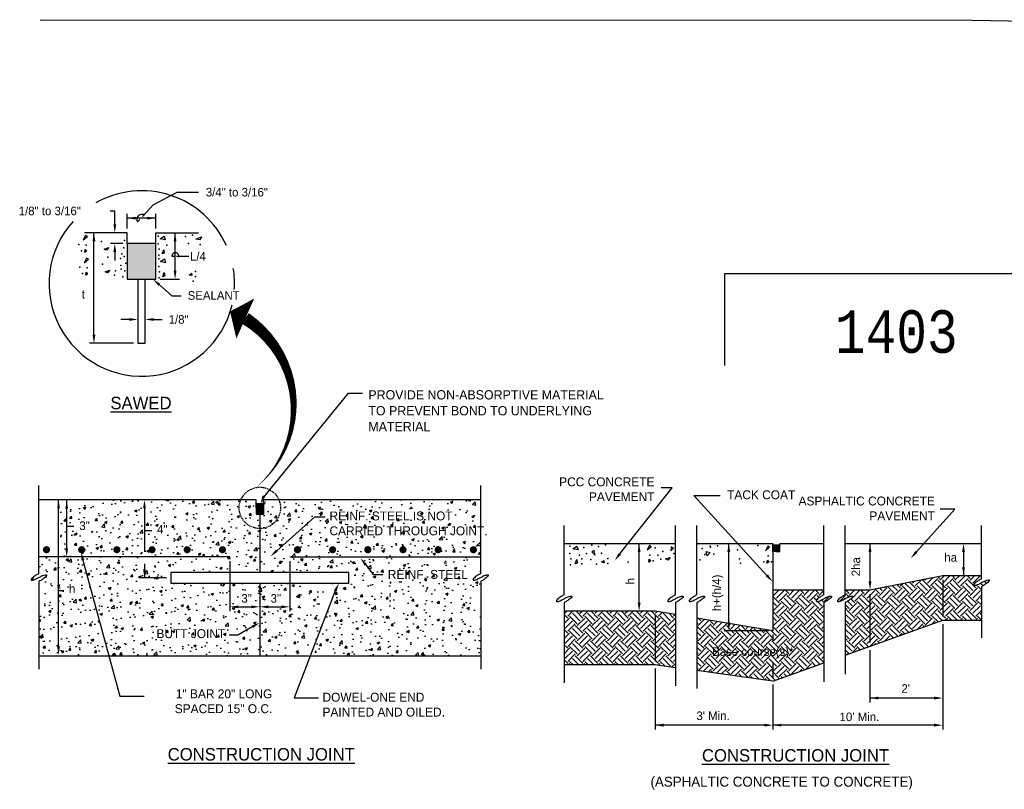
# Model space of a CAD drawing. Header units: inches. Extents: x 614 to 1183, y -159 to 223.
# Tile 1 of 19: x 649 to 843, y -159 to -7. Entities that reach past the tile are written whole.
import ezdxf
from ezdxf.enums import TextEntityAlignment as Align

# ---------------------------------------------------------------- set-up
doc = ezdxf.new("R2010")
doc.units = ezdxf.units.IN
doc.header["$MEASUREMENT"] = 0
doc.linetypes.add('HIDDEN', pattern=[0.375, 0.25, -0.125])
for name, color, linetype in [('11', 7, 'Continuous'), ('21', 5, 'Continuous'), ('23', 7, 'Continuous'), ('c-pr-conc-dtl', 6, 'Continuous'), ('c-text', 6, 'Continuous'), ('DIM', 2, 'Continuous'), ('HATCH', 15, 'Continuous'), ('HIDDEN', 7, 'HIDDEN'), ('T2', 4, 'Continuous'), ('TEXT', 3, 'Continuous'), ('TEXT-L', 4, 'Continuous')]:
    doc.layers.add(name, color=color, linetype=linetype)
doc.styles.add('MONOTXT', font='MONOTXT', dxfattribs={"height": 0.2})
pattern_1 = [(45, (640.4112, -262.0924), (2e-16, 2.983153), [2.109408, -2.109408]), (45, (639.8518, -261.533), (2e-16, 2.983153), [2.109408, -2.109408]), (45, (639.2925, -260.9737), (2e-16, 2.983153), [2.109408, -2.109408]), (135, (639.2925, -260.6008), (-2.983153, 6e-16), [2.109408, -2.109408]), (135, (639.8518, -260.0415), (-2.983153, 6e-16), [2.109408, -2.109408]), (135, (640.4112, -259.4822), (-2.983153, 6e-16), [2.109408, -2.109408])]
pattern_2 = [(50, (619.7223, -164.624), (5.04331, -0.44123), [0.52735, -5.80087]), (355, (619.7223, -164.624), (-0.97561, 5.28893), [0.42188, -4.6407]), (100.4514, (620.1426, -164.661), (4.0677, 4.8477), [0.44818, -4.92998]), (46.184, (619.722, -163.218), (7.50415, -1.16382), [0.79103, -8.7013]), (96.6356, (620.3476, -163.315), (6.57195, 6.84937), [0.67227, -7.39497]), (351.184, (619.722, -163.218), (6.57194, 6.84938), [0.63282, -6.96104]), (21, (620.4254, -163.5693), (4.19707, -2.83096), [0.52735, -5.80087]), (326, (620.4254, -163.5693), (1.71084, 5.09879), [0.42188, -4.6407]), (71.4514, (620.775, -163.805), (5.9079, 2.26783), [0.44818, -4.92998]), (37.5, (619.7223, -164.624), (0.0855, 2.340696), [0, -4.584446, 0, -4.71101, 0, -4.658275]), (7.5, (619.7223, -164.624), (1.849736, 2.77325), [0, -2.68598, 0, -4.478975, 0, -1.77542]), (327.5, (618.1543, -164.624), (3.753497, -0.158591), [0, -1.75784, 0, -5.48446, 0, -7.277456]), (317.5, (617.451, -164.624), (4.10059, 0.703874), [0, -2.28519, 0, -3.64224, 0, -5.16805])]

msp = doc.modelspace()

# ---------------------------------------------------------------- hatches: boundary and pattern name
at = {"layer": 'c-text'}
h = msp.add_hatch(dxfattribs=at)
h.set_pattern_fill('EARTH', color=2, scale=8.43763, angle=45, style=0)
h.set_pattern_definition(pattern_1)
h.paths.add_polyline_path([(816.41, -119.67), (811.53, -119.67), (811.53, -120.67, 0.013423), (811.2, -120.85, 0.022432), (810.66, -121.19, 0.031043), (810.29, -121.48, 0.067361), (810.02, -121.81, 0.27889), (810.02, -121.92, 0.27889), (810.12, -121.97, 0.067361), (810.53, -121.9, 0.031043), (810.96, -121.73, 0.022431), (811.53, -121.43, -0.022431), (812.1, -121.14, -0.031043), (812.53, -120.97, -0.067361), (812.95, -120.9, -0.27889), (813.05, -120.95, -0.27889), (813.04, -121.06, -0.067361), (812.77, -121.38, -0.031043), (812.41, -121.67, -0.022431), (811.87, -122.02, -0.013424), (811.53, -122.2), (811.53, -132.56), (830.78, -125.67), (838.44, -125.67), (838.44, -119.02, 0.013424), (838.78, -118.84, 0.022431), (839.32, -118.49, 0.031043), (839.68, -118.2, 0.067361), (839.95, -117.88, 0.27889), (839.96, -117.77, 0.27889), (839.86, -117.72, 0.067361), (839.44, -117.79, 0.031043), (839.01, -117.96, 0.022431), (838.44, -118.25, -0.022431), (837.88, -118.55, -0.031043), (837.45, -118.72, -0.067361), (837.03, -118.79, -0.27889), (836.93, -118.74, -0.27889), (836.93, -118.63, -0.067361), (837.21, -118.3, -0.031043), (837.57, -118.02, -0.022432), (838.11, -117.67), (838.11, -117.67, -0.013423), (838.44, -117.49), (838.44, -116.85), (830.78, -116.85)])
h = msp.add_hatch(dxfattribs=at)
h.set_pattern_fill('EARTH', color=2, scale=8.43763, angle=45, style=0)
h.set_pattern_definition(pattern_1)
h.paths.add_polyline_path([(797.23, -127.78), (782.25, -125.28), (782.25, -135.62), (797.25, -137.67), (807.31, -134.07), (807.31, -122.2, 0.013424), (807.64, -122.02, 0.022431), (808.18, -121.67, 0.031043), (808.54, -121.38, 0.067361), (808.82, -121.06, 0.27889), (808.82, -120.95, 0.27889), (808.72, -120.9, 0.067361), (808.31, -120.97, 0.031043), (807.88, -121.14, 0.022431), (807.31, -121.43, -0.022431), (806.74, -121.73, -0.031043), (806.31, -121.9, -0.067361), (805.89, -121.97, -0.604823), (805.8, -121.81, -0.067361), (806.07, -121.48, -0.031043), (806.43, -121.19, -0.022431), (806.97, -120.85, -0.013424), (807.31, -120.67), (807.31, -119.67), (797.23, -119.67)])
h.paths.add_polyline_path([(784.63, -133.91), (806.24, -133.91), (806.24, -130.06), (784.63, -130.06)], flags=24)
h = msp.add_hatch(dxfattribs=at)
h.set_pattern_fill('EARTH', color=2, scale=8.43763, angle=45, style=0)
h.set_pattern_definition(pattern_1)
h.paths.add_polyline_path([(774.01, -134.49), (778.02, -135.04), (778.02, -124.57), (774.01, -123.9), (756.05, -123.9), (756.05, -134.49)])
at = {"layer": 'HATCH'}
h = msp.add_hatch(dxfattribs=at)
h.set_pattern_fill('AR-CONC', color=256, scale=0.703136, style=0)
h.set_pattern_definition(pattern_2)
h.paths.add_polyline_path([(678.42, -118.36), (678.42, -116.25), (695.99, -116.25), (695.99, -107.59, -0.414047), (691.91, -103.51, -0.099706), (692.23, -101.93), (656.26, -101.93), (656.26, -113.17), (652.39, -113.17), (652.39, -116.47, 0.013424), (652.06, -116.65, 0.022431), (651.52, -116.99, 0.031043), (651.16, -117.28, 0.067361), (650.88, -117.61, 0.27889), (650.88, -117.72, 0.27889), (650.98, -117.77, 0.067361), (651.39, -117.7, 0.031043), (651.82, -117.53, 0.022431), (652.39, -117.23, -0.022431), (652.96, -116.94, -0.031043), (653.39, -116.77, -0.067361), (653.81, -116.7, -0.27889), (653.91, -116.75, -0.27889), (653.9, -116.86, -0.067361), (653.63, -117.18, -0.031043), (653.27, -117.47, -0.022431), (652.73, -117.82, -0.013424), (652.39, -118), (652.39, -132.71), (695.97, -132.71), (695.97, -118.36)])
h.paths.add_polyline_path([(674.36, -111.76, -1), (675.06, -111.76, -1)], flags=16)
h.paths.add_polyline_path([(681.31, -111.76, -1), (682.01, -111.76, -1)], flags=16)
h.paths.add_polyline_path([(667.42, -111.76, -1), (668.12, -111.76, -1)], flags=16)
h.paths.add_polyline_path([(688.25, -111.76, -1), (688.95, -111.76, -1)], flags=16)
h.paths.add_polyline_path([(660.47, -111.76, -1), (661.17, -111.76, -1)], flags=16)
h.paths.add_polyline_path([(676.08, -127), (689.6, -127), (689.6, -130.22), (676.08, -130.22)], flags=24)
h.paths.add_polyline_path([(691.84, -122.71), (695.09, -122.71), (695.09, -119.7), (691.84, -119.7)], flags=24)
h.paths.add_polyline_path([(659.72, -109.08), (672.17, -109.08), (672.17, -105.22), (659.72, -105.22)], flags=24)
h.paths.add_polyline_path([(675.07, -109.76), (682.94, -109.76), (682.94, -105.9), (675.07, -105.9)], flags=24)
h.paths.add_polyline_path([(657.89, -120.73), (659.61, -120.73), (659.61, -118.2), (657.89, -118.2)], flags=24)
h = msp.add_hatch(dxfattribs=at)
h.set_pattern_fill('AR-CONC', color=256, scale=0.703136, style=0)
h.set_pattern_definition([(50, (999.2203, -173.3067), (5.043313, -0.441233), [0.52735, -5.80087]), (355, (999.2203, -173.307), (-0.97561, 5.28893), [0.42188, -4.6407]), (100.4514, (999.6405, -173.3435), (4.06771, 4.8477), [0.44818, -4.92998]), (46.1842, (999.22, -171.9005), (7.50415, -1.16382), [0.79103, -8.7013]), (96.6356, (999.8456, -171.9975), (6.57195, 6.84937), [0.67227, -7.39497]), (351.1842, (999.22, -171.9005), (6.57194, 6.84938), [0.63282, -6.96104]), (21, (999.9234, -172.252), (4.19707, -2.83096), [0.52735, -5.80087]), (326, (999.9234, -172.252), (1.71084, 5.09879), [0.42188, -4.6407]), (71.4514, (1000.273, -172.488), (5.90791, 2.26783), [0.44818, -4.92998]), (37.5, (999.2203, -173.3067), (0.0855, 2.340696), [0, -4.584446, 0, -4.71101, 0, -4.658275]), (7.5, (999.2203, -173.3067), (1.849736, 2.77325), [0, -2.68598, 0, -4.478975, 0, -1.775418]), (327.5, (997.6523, -173.3067), (3.753497, -0.158591), [0, -1.75784, 0, -5.48446, 0, -7.277456]), (317.5, (996.949, -173.3067), (4.10059, 0.703874), [0, -2.28519, 0, -3.642244, 0, -5.16805])])
h.paths.add_polyline_path([(695.99, -104.77), (695.28, -104.77), (695.28, -102.63), (695.29, -102.63), (695.29, -101.93), (692.23, -101.93, 0.099706), (691.91, -103.51, 0.414047), (695.99, -107.59)])
h.paths.add_polyline_path([(700.07, -103.51, 0.099706), (699.75, -101.93), (696.69, -101.93), (696.69, -102.63), (696.69, -102.63), (696.69, -104.77), (695.99, -104.77), (695.99, -107.59, 0.41438)])
h = msp.add_hatch(dxfattribs=at)
h.set_pattern_fill('AR-CONC', color=256, scale=0.703136, style=0)
h.set_pattern_definition(pattern_2)
h.paths.add_polyline_path([(739.58, -132.71), (739.58, -118, 0.013424), (739.92, -117.82, 0.022431), (740.46, -117.47, 0.031043), (740.82, -117.18, 0.067361), (741.09, -116.86, 0.27889), (741.09, -116.75, 0.27889), (741, -116.7, 0.067361), (740.58, -116.77, 0.031043), (740.15, -116.94, 0.022431), (739.58, -117.23, -0.022431), (739.01, -117.53, -0.031043), (738.58, -117.7, -0.067361), (738.17, -117.77, -0.27889), (738.07, -117.72, -0.27889), (738.07, -117.61, -0.067361), (738.34, -117.28, -0.031043), (738.71, -116.99, -0.022431), (739.24, -116.65, -0.013424), (739.58, -116.47), (739.58, -101.93), (699.75, -101.93, -0.099706), (700.07, -103.51, -0.41438), (695.99, -107.59), (695.99, -116.25), (713.58, -116.25), (713.58, -118.36), (695.97, -118.36), (695.97, -132.71)])
h.paths.add_polyline_path([(723.9, -111.76, -1), (724.6, -111.76, -1)], flags=16)
h.paths.add_polyline_path([(716.95, -111.76, -1), (717.66, -111.76, -1)], flags=16)
h.paths.add_polyline_path([(730.84, -111.76, -1), (731.55, -111.76, -1)], flags=16)
h.paths.add_polyline_path([(710.01, -111.76, -1), (710.71, -111.76, -1)], flags=16)
h.paths.add_polyline_path([(737.79, -111.76, -1), (738.49, -111.76, -1)], flags=16)
h.paths.add_polyline_path([(703.06, -111.76, -1), (703.77, -111.76, -1)], flags=16)
h.paths.add_polyline_path([(720.81, -115.31), (738.85, -115.31), (738.85, -117.95), (720.81, -117.95)], flags=24)
h.paths.add_polyline_path([(709.3, -103.78), (744.25, -103.78), (744.25, -109.34), (709.3, -109.34)], flags=9)
h.paths.add_polyline_path([(697.62, -122.71), (700.87, -122.71), (700.87, -119.7), (697.62, -119.7)], flags=24)

# ---------------------------------------------------------------- linework, layer by layer
msp.add_line((669.82, -58.38), (675.45, -58.38))
at = {"layer": '11', "color": 1, "linetype": 'Continuous'}
for p, q in [((652.65, -7.18, 6704.32), (836.62, -7.3, 6704.32)), ((836.62, -7.3, 6704.32), (881.69, -7.91, 6704.32))]:
    msp.add_line(p, q, dxfattribs=at)
at = {"layer": '21', "color": 4, "linetype": 'Continuous'}
for p, q in [((787.77, -75.42, 6704.32), (787.77, -57.26, 6704.32)), ((787.77, -57.26, 6704.32), (859.17, -57.26, 6704.32))]:
    msp.add_line(p, q, dxfattribs=at)
at = {"layer": 'c-pr-conc-dtl'}
for p, q in [((669.82, -49.24), (661.39, -49.24)), ((669.82, -51.35), (669.82, -49.24)), ((675.45, -49.24), (683.89, -49.24)), ((675.45, -49.94), (675.45, -49.24)), ((675.45, -51.35), (675.45, -49.94)), ((675.45, -51.35), (669.82, -51.35)), ((669.82, -51.35), (669.82, -58.38)), ((675.45, -58.38), (675.45, -51.35)), ((671.93, -58.38), (671.93, -71.03)), ((673.34, -71.03), (673.34, -58.38)), ((671.93, -71.03), (673.34, -71.03)), ((695.29, -101.93), (652.39, -101.93)), ((695.28, -102.63), (695.28, -104.77)), ((695.28, -102.63), (696.69, -102.63)), ((695.29, -103.48), (695.29, -101.93)), ((739.58, -101.93), (696.69, -101.93)), ((696.69, -103.06), (696.69, -101.93)), ((696.69, -102.63), (696.69, -104.77)), ((695.28, -104.77), (696.69, -104.77)), ((695.99, -104.74), (695.99, -116.25)), ((756.19, -110.52), (778.02, -110.52)), ((782.4, -110.52), (797.23, -110.52)), ((797.23, -110.52), (797.23, -127.78)), ((797.23, -112.1), (797.23, -110.69)), ((798.63, -112.1), (798.63, -110.69)), ((798.64, -110.52), (798.64, -110.68)), ((798.64, -110.52), (807.31, -110.52)), ((811.53, -110.52), (838.44, -110.52)), ((797.93, -112.1), (797.23, -112.1)), ((797.93, -112.1), (798.63, -112.1)), ((713.58, -116.25), (678.42, -116.25)), ((678.42, -116.25), (678.42, -118.36)), ((713.58, -118.36), (713.58, -116.25)), ((678.42, -118.36), (713.58, -118.36)), ((695.97, -118.36), (695.97, -132.71)), ((816.41, -119.67), (830.78, -116.85)), ((830.78, -116.85), (838.44, -116.85)), ((797.25, -119.67), (807.31, -119.67)), ((811.53, -119.67), (816.41, -119.67)), ((774.01, -123.9), (756.05, -123.9)), ((778.02, -124.57), (774.01, -123.9)), ((797.25, -127.79), (782.25, -125.28)), ((811.53, -132.56), (830.78, -125.67)), ((830.78, -125.67), (838.44, -125.67)), ((652.39, -132.71), (739.58, -132.71)), ((797.25, -137.67), (807.31, -134.07)), ((774.01, -134.49), (756.05, -134.49)), ((778.02, -135.04), (774.01, -134.49)), ((797.25, -137.67), (782.25, -135.62))]:
    msp.add_line(p, q, dxfattribs=at)
for p in [(797.35, -111.76), (798.6, -111.01)]:
    msp.add_point(p, dxfattribs=at)
for points in [[(669.82, -51.35), (675.45, -58.38), (675.45, -51.35)], [(675.45, -51.35), (675.45, -51.35), (669.82, -51.35), (675.45, -58.38)], [(669.82, -51.35), (675.45, -58.38), (669.82, -58.38)], [(696.55, -101.04), (697.06, -101.27), (696.11, -102.7)], [(695.28, -102.63), (696.69, -102.63), (696.69, -104.77)], [(695.28, -102.63), (696.69, -104.77), (695.28, -104.77)], [(797.23, -110.69), (798.63, -112.1), (798.63, -110.69)], [(798.63, -110.69), (798.63, -110.69), (797.23, -110.69), (798.63, -112.1)], [(797.23, -110.69), (798.63, -112.1), (797.23, -112.1)]]:
    msp.add_solid(points, dxfattribs=at)
at = {"layer": 'DIM'}
for p, q in [((674.91, -43.72), (679.64, -41.19)), ((679.64, -41.19), (683.86, -41.19)), ((674.91, -43.72), (672.8, -46.04)), ((667.36, -44.94), (666.46, -44.94)), ((667.36, -47.55), (667.36, -44.94)), ((669.82, -48.36), (669.82, -45.46)), ((675.45, -46.34), (669.82, -46.34)), ((672.29, -46.6), (671.87, -47.05)), ((675.45, -48.36), (675.45, -45.46)), ((663.24, -69.35), (663.24, -49.24)), ((679.26, -56.69), (679.26, -49.24)), ((668.95, -51.35), (666.48, -51.35)), ((667.36, -53.03), (667.36, -54.72)), ((679.56, -53.82), (681.96, -53.82)), ((676.16, -59.49), (678.63, -61.66)), ((676.33, -58.38), (680.14, -58.38)), ((678.63, -61.66), (680.44, -61.66)), ((670.25, -66.33), (668.56, -66.33)), ((675.03, -66.33), (676.72, -66.33)), ((671.06, -71.03), (662.37, -71.03)), ((696.75, -101.36), (713.52, -80.89)), ((713.52, -80.89), (716.27, -80.89)), ((767.06, -112.58), (777.37, -99.55)), ((777.37, -99.55), (775.21, -99.55)), ((656.26, -130.85), (656.26, -101.93)), ((657.87, -111.48), (657.87, -101.93)), ((796.09, -116.86), (781.64, -101.08)), ((781.64, -101.08), (786.85, -101.08)), ((673.22, -103.62), (673.22, -112.21)), ((825.59, -112.19), (833.18, -103.79)), ((833.18, -103.79), (830.3, -103.79)), ((699.33, -111.95), (706.83, -105.29)), ((706.83, -105.29), (708.9, -105.29)), ((659.3, -107.15), (657.87, -107.15)), ((674.65, -108.01), (673.22, -108.01)), ((770.86, -122.22), (770.86, -110.52)), ((788.55, -126.1), (788.55, -110.52)), ((816.43, -117.98), (816.43, -110.52)), ((834.89, -112.21), (834.89, -116.85)), ((660.84, -113.07), (668.34, -140.64)), ((673.22, -114.55), (673.22, -117.31)), ((690.08, -114.05), (690.08, -123.91)), ((701.89, -114.05), (701.89, -123.91)), ((716.9, -114.77), (718.37, -116.67)), ((677.55, -117.31), (672.34, -117.31)), ((718.37, -116.67), (720.28, -116.67)), ((830.78, -117.73), (830.78, -124.92)), ((657.29, -119.85), (656.26, -119.85)), ((710.88, -119.88), (702.76, -140.97)), ((816.41, -120.55), (816.41, -130.06)), ((691.77, -123.03), (694.28, -123.03)), ((697.66, -123.03), (700.21, -123.03)), ((774.01, -124.62), (774.01, -133.79)), ((694.5, -126.98), (691.64, -128.59)), ((796.37, -127.79), (787.67, -127.79)), ((830.78, -126.42), (830.78, -147.25)), ((830.78, -126.55), (830.78, -141.91)), ((691.64, -128.59), (689.95, -128.59)), ((797.25, -128.5), (797.25, -129.77)), ((816.41, -131.56), (816.41, -141.91)), ((774.01, -133.2), (774.01, -133.36)), ((774.01, -135.19), (774.01, -147.25)), ((797.25, -134.18), (797.25, -136.96)), ((797.25, -138.38), (797.25, -147.25)), ((797.25, -138.55), (797.25, -147.25)), ((668.34, -140.64), (673.18, -140.64)), ((702.76, -140.97), (707.6, -140.97)), ((829.09, -141.03), (816.41, -141.03)), ((795.56, -146.38), (774.01, -146.38)), ((829.09, -146.38), (797.25, -146.38))]:
    msp.add_line(p, q, dxfattribs=at)
msp.add_arc((672.65, -46.53), 0.934, 49.8374, 213.5808, dxfattribs=at)
for points in [[(671.51, -46.62), (671.51, -46.06), (669.82, -46.34)], [(673.76, -46.62), (673.76, -46.06), (675.45, -46.34)], [(667.64, -47.55), (667.08, -47.55), (667.36, -49.24)], [(663.53, -50.92), (662.96, -50.92), (663.24, -49.24)], [(679.54, -50.92), (678.98, -50.92), (679.26, -49.24)], [(667.64, -53.03), (667.08, -53.03), (667.36, -51.35)], [(679.54, -56.69), (678.98, -56.69), (679.26, -58.38)], [(675.97, -59.7), (676.34, -59.28), (674.89, -58.38)], [(670.25, -66.61), (670.25, -66.05), (671.93, -66.33)], [(675.03, -66.61), (675.03, -66.05), (673.34, -66.33)], [(663.53, -69.35), (662.96, -69.35), (663.24, -71.03)], [(656.54, -103.62), (655.98, -103.62), (656.26, -101.93)], [(658.15, -103.62), (657.59, -103.62), (657.87, -101.93)], [(673.5, -103.62), (672.94, -103.62), (673.22, -101.93)], [(771.14, -112.21), (770.58, -112.21), (770.86, -110.52)], [(788.83, -112.21), (788.27, -112.21), (788.55, -110.52)], [(816.71, -112.21), (816.15, -112.21), (816.43, -110.52)], [(835.17, -112.21), (834.61, -112.21), (834.89, -110.52)], [(658.15, -111.48), (657.59, -111.48), (657.87, -113.17)], [(660.81, -113.91), (661.35, -113.77), (660.66, -112.21)], [(699.52, -112.16), (699.14, -111.74), (698.07, -113.07)], [(767.28, -112.76), (766.84, -112.41), (766.01, -113.91)], [(825.8, -112.38), (825.38, -112), (824.46, -113.44)], [(716.68, -114.95), (717.12, -114.6), (715.87, -113.44)], [(673.5, -115.63), (672.94, -115.63), (673.22, -117.31)], [(835.17, -115.16), (834.61, -115.16), (834.89, -116.85)], [(710.62, -119.76), (711.13, -120.01), (711.61, -118.36)], [(796.3, -116.67), (795.88, -117.05), (797.23, -118.1)], [(816.71, -117.98), (816.15, -117.98), (816.43, -119.67)], [(771.14, -122.22), (770.58, -122.22), (770.86, -123.9)], [(691.77, -123.31), (691.77, -122.75), (690.08, -123.03)], [(694.28, -123.31), (694.28, -122.75), (695.97, -123.03)], [(697.66, -123.31), (697.66, -122.75), (695.97, -123.03)], [(700.21, -123.31), (700.21, -122.75), (701.89, -123.03)], [(694.36, -126.74), (694.64, -127.23), (695.97, -126.15)], [(788.83, -126.1), (788.27, -126.1), (788.55, -127.79)], [(656.54, -130.85), (655.98, -130.85), (656.26, -132.53)], [(818.1, -141.31), (818.1, -140.75), (816.41, -141.03)], [(829.09, -141.31), (829.09, -140.75), (830.78, -141.03)], [(775.7, -146.66), (775.7, -146.09), (774.01, -146.38)], [(795.56, -146.66), (795.56, -146.09), (797.25, -146.38)], [(798.93, -146.66), (798.93, -146.09), (797.25, -146.38)], [(829.09, -146.66), (829.09, -146.09), (830.78, -146.38)]]:
    msp.add_solid(points, dxfattribs=at)
at = {"layer": 'HATCH'}
for p, q in [((661.57, -49.75), (661.1, -50.64)), ((661.1, -50.64), (661.94, -49.97)), ((661.94, -49.97), (661.57, -49.75)), ((676.3, -50.42), (677.08, -49.89)), ((677.29, -50.64), (676.3, -50.42)), ((677.08, -49.89), (677.29, -50.64)), ((683.35, -50.49), (684.45, -50.04)), ((684.24, -50.64), (683.35, -50.49)), ((684.45, -50.04), (684.24, -50.64)), ((665.27, -52.43), (666.16, -52.13)), ((665.69, -52.66), (665.27, -52.43)), ((666.16, -52.13), (665.69, -52.66)), ((661.78, -54.23), (661.31, -55.13)), ((661.42, -53.11), (661.52, -52.51)), ((661.78, -52.88), (661.42, -53.11)), ((661.52, -52.51), (661.78, -52.88)), ((662.15, -54.46), (661.78, -54.23)), ((676.4, -54.91), (677.19, -54.38)), ((676.72, -53.4), (677.03, -52.58)), ((677.13, -53.25), (676.72, -53.4)), ((677.03, -52.58), (677.13, -53.25)), ((677.19, -54.38), (677.4, -55.13)), ((678.63, -53.82), (679.06, -53.82)), ((661.31, -55.13), (662.15, -54.46)), ((677.4, -55.13), (676.4, -54.91)), ((661.63, -57.59), (661.73, -57)), ((661.99, -57.37), (661.63, -57.59)), ((661.73, -57), (661.99, -57.37)), ((665.48, -56.92), (666.37, -56.62)), ((665.9, -57.15), (665.48, -56.92)), ((666.37, -56.62), (665.9, -57.15)), ((676.82, -57.89), (677.13, -57.07)), ((677.24, -57.74), (676.82, -57.89)), ((677.13, -57.07), (677.24, -57.74)), ((682.05, -57.59), (682.52, -57.22)), ((682.57, -57.67), (682.05, -57.59)), ((682.52, -57.22), (682.57, -57.67)), ((757.8, -111.56), (758.58, -111.04)), ((758.79, -111.78), (757.8, -111.56)), ((758.58, -111.04), (758.79, -111.78)), ((761.98, -111.93), (761.51, -112.16)), ((761.51, -112.16), (762.19, -112.83)), ((762.19, -112.83), (761.98, -111.93)), ((772.9, -110.89), (772.43, -111.78)), ((772.43, -111.78), (773.26, -111.11)), ((772.9, -110.89), (773.26, -111.11)), ((777.18, -111.19), (777.13, -112.01)), ((777.13, -112.01), (777.65, -111.48)), ((777.65, -111.48), (777.18, -111.19)), ((784.1, -112.11), (784.86, -112.33)), ((784.31, -113), (784.1, -112.11)), ((784.86, -112.33), (784.31, -113)), ((796.25, -111.06), (795.78, -111.96)), ((795.78, -111.96), (796.61, -111.29)), ((796.61, -111.29), (796.25, -111.06)), ((758.21, -114.55), (758.53, -113.72)), ((758.63, -114.4), (758.21, -114.55)), ((758.53, -113.72), (758.63, -114.4)), ((763.44, -114.25), (763.91, -113.87)), ((763.96, -114.32), (763.44, -114.25)), ((763.91, -113.87), (763.96, -114.32)), ((772.74, -114.25), (772.84, -113.65)), ((773.1, -114.02), (772.74, -114.25)), ((772.84, -113.65), (773.1, -114.02)), ((776.08, -113.57), (776.97, -113.28)), ((776.5, -113.8), (776.08, -113.57)), ((776.97, -113.28), (776.5, -113.8)), ((796.09, -114.42), (796.2, -113.83)), ((796.46, -114.2), (796.09, -114.42)), ((796.2, -113.83), (796.46, -114.2))]:
    msp.add_line(p, q, dxfattribs=at)
msp.add_arc((679.32, -53.84), 0.693, 345.7851, 178.4806, dxfattribs=at)
for p in [(675.93, -49.89), (681.31, -49.97), (682.73, -49.67), (660.27, -51.54), (661.68, -51.69), (664.75, -50.94), (669.14, -52.21), (669.3, -50.72), (675.93, -51.39), (676.09, -52.43), (677.6, -51.69), (681.94, -51.31), (684.19, -51.54), (660.79, -52.81), (666, -54.01), (668.46, -54.31), (668.72, -53.4), (669.19, -53.93), (676.04, -53.63), (676.04, -54.38), (660.48, -56.03), (661.89, -56.17), (664.96, -55.43), (668.56, -55.65), (669.51, -55.2), (676.04, -55.88), (661, -57.29), (667.31, -57.59), (667.52, -56.7), (668.62, -56.4), (668.93, -57.89), (669.35, -56.7), (676.14, -58.12), (676.19, -56.92), (683.3, -56.85), (683.3, -57.82), (682.83, -58.8), (757.19, -111.04), (757.19, -112.53), (759.94, -111.33), (760.46, -112.53), (761.51, -110.89), (762.81, -111.11), (763.44, -112.45), (764.22, -110.81), (773.99, -111.41), (775.56, -112.08), (777.7, -112.53), (783.29, -111.51), (783.81, -112.71), (784.86, -111.06), (784.94, -111.29), (785.57, -112.63), (786.35, -110.99), (790.27, -111.81), (794.26, -110.91), (757.35, -113.57), (759.1, -112.83), (759.52, -113.57), (759.52, -114.55), (761.35, -113.72), (762.45, -114.62), (764.69, -113.5), (764.69, -114.47), (768.72, -114.25), (773, -112.83), (773.63, -113.95), (774.52, -112.83), (775.14, -113.65), (782.87, -113.75), (790.64, -113.53), (790.84, -114.42), (795.47, -114.12), (796.35, -113), (796.98, -114.12), (757.3, -114.77)]:
    msp.add_point(p, dxfattribs=at)
at = {"layer": 'HIDDEN'}
msp.add_circle((695.99, -103.51), 4.08, dxfattribs=at)
at = {"layer": 'T2', "const_width": 0.703}
for points in [[(653.52, -111.76, 1), (654.23, -111.76, 1)], [(660.47, -111.76, 1), (661.17, -111.76, 1)], [(667.42, -111.76, 1), (668.12, -111.76, 1)], [(674.36, -111.76, 1), (675.06, -111.76, 1)], [(681.31, -111.76, 1), (682.01, -111.76, 1)], [(688.25, -111.76, 1), (688.95, -111.76, 1)], [(703.06, -111.76, 1), (703.77, -111.76, 1)], [(710.01, -111.76, 1), (710.71, -111.76, 1)], [(716.95, -111.76, 1), (717.66, -111.76, 1)], [(723.9, -111.76, 1), (724.6, -111.76, 1)], [(730.84, -111.76, 1), (731.55, -111.76, 1)], [(737.79, -111.76, 1), (738.49, -111.76, 1)]]:
    msp.add_lwpolyline(points, format="xyb", close=True, dxfattribs=at)
at = {"layer": 'T2'}
for points in [[(690.08, -113.17), (652.39, -113.17)], [(701.89, -113.17), (739.58, -113.17)]]:
    msp.add_lwpolyline(points, dxfattribs=at)
for start, end in [(24.1086, 119.6853), (137.8923, 346.8183), (356.2216, 9.243)]:
    msp.add_arc((672.69, -59.24), 18.3, start, end, dxfattribs=at)
at = {"layer": 'TEXT', "color": 7}
for p, q in [((652.39, -116.47), (652.39, -99.12)), ((739.58, -116.47), (739.58, -99.12)), ((756.05, -120.67), (756.05, -107.01)), ((778.02, -120.67), (778.02, -107.01)), ((782.25, -120.67), (782.25, -107.01)), ((807.31, -120.67), (807.31, -107.01)), ((811.53, -120.67), (811.53, -107.01)), ((838.44, -117.49), (838.44, -107.01)), ((652.39, -118), (652.39, -135.35)), ((739.58, -118), (739.58, -135.35)), ((838.44, -119.02), (838.44, -129.18)), ((756.05, -122.2), (756.05, -138.01)), ((778.02, -122.2), (778.02, -138.59)), ((782.25, -122.2), (782.25, -139.17)), ((807.31, -122.2), (807.31, -137.8)), ((811.53, -122.2), (811.53, -136.29))]:
    msp.add_line(p, q, dxfattribs=at)
at = {"layer": 'TEXT'}
msp.add_lwpolyline([(690.12, -64.74, 0, 8.63, 0.005025), (693.13, -66.12, 2.47, 0, -0.508029), (695.16, -99.54, 0, 0, -4.33029)], format="xyseb", dxfattribs=at)
at = {"layer": 'TEXT', "color": 7}
for points in [[(652.39, -116.47, 0.013424), (652.06, -116.65, 0.022431)], [(739.58, -116.47, 0.013424), (739.24, -116.65, 0.022431)], [(652.06, -116.65, 0.022431), (651.52, -116.99, 0.031043), (651.16, -117.28, 0.067361), (650.88, -117.61, 0.27889), (650.88, -117.72, 0.27889), (650.98, -117.77, 0.067361), (651.39, -117.7, 0.031043), (651.82, -117.53, 0.022431), (652.39, -117.23, 0.022431)], [(652.39, -117.23, -0.022431), (652.96, -116.94, -0.031043), (653.39, -116.77, -0.067361), (653.81, -116.7, -0.27889), (653.91, -116.75, -0.27889), (653.9, -116.86, -0.067361), (653.63, -117.18, -0.031043), (653.27, -117.47, -0.022431), (652.73, -117.82, -0.022431)], [(652.73, -117.82, -0.013424), (652.39, -118, -0.031043)], [(739.24, -116.65, 0.022431), (738.71, -116.99, 0.031043), (738.34, -117.28, 0.067361), (738.07, -117.61, 0.27889), (738.07, -117.72, 0.27889), (738.17, -117.77, 0.067361), (738.58, -117.7, 0.031043), (739.01, -117.53, 0.022431), (739.58, -117.23, 0.022431)], [(739.58, -117.23, -0.022431), (740.15, -116.94, -0.031043), (740.58, -116.77, -0.067361), (741, -116.7, -0.27889), (741.09, -116.75, -0.27889), (741.09, -116.86, -0.067361), (740.82, -117.18, -0.031043), (740.46, -117.47, -0.022431), (739.92, -117.82, -0.022431)], [(739.92, -117.82, -0.013424), (739.58, -118, -0.031043)], [(838.11, -117.67, 0.022431), (837.57, -118.02, 0.031043), (837.21, -118.3, 0.067361), (836.93, -118.63, 0.27889), (836.93, -118.74, 0.27889), (837.03, -118.79, 0.067361), (837.45, -118.72, 0.031043), (837.88, -118.55, 0.022431), (838.44, -118.25, 0.022431)], [(838.44, -117.49, 0.013424), (838.11, -117.67, 0.022431)], [(838.44, -118.25, -0.022431), (839.01, -117.96, -0.031043), (839.44, -117.79, -0.067361), (839.86, -117.72, -0.27889), (839.96, -117.77, -0.27889), (839.95, -117.88, -0.067361), (839.68, -118.2, -0.031043), (839.32, -118.49, -0.022431), (838.78, -118.84, -0.022431)], [(838.78, -118.84, -0.013424), (838.44, -119.02, -0.031043)], [(755.71, -120.85, 0.022431), (755.17, -121.19, 0.031043), (754.81, -121.48, 0.067361), (754.54, -121.81, 0.27889), (754.54, -121.92, 0.27889), (754.63, -121.97, 0.067361), (755.05, -121.9, 0.031043), (755.48, -121.73, 0.022431), (756.05, -121.43, 0.022431)], [(756.05, -120.67, 0.013424), (755.71, -120.85, 0.022431)], [(756.05, -121.43, -0.022431), (756.62, -121.14, -0.031043), (757.05, -120.97, -0.067361), (757.46, -120.9, -0.27889), (757.56, -120.95, -0.27889), (757.56, -121.06, -0.067361), (757.29, -121.38, -0.031043), (756.93, -121.67, -0.022431), (756.39, -122.02, -0.022431)], [(756.39, -122.02, -0.013424), (756.05, -122.2, -0.031043)], [(777.69, -120.85, 0.022431), (777.15, -121.19, 0.031043), (776.79, -121.48, 0.067361), (776.51, -121.81, 0.27889), (776.51, -121.92, 0.27889), (776.61, -121.97, 0.067361), (777.03, -121.9, 0.031043), (777.46, -121.73, 0.022431), (778.02, -121.43, 0.022431)], [(778.02, -120.67, 0.013424), (777.69, -120.85, 0.022431)], [(778.02, -121.43, -0.022431), (778.59, -121.14, -0.031043), (779.02, -120.97, -0.067361), (779.44, -120.9, -0.27889), (779.54, -120.95, -0.27889), (779.53, -121.06, -0.067361), (779.26, -121.38, -0.031043), (778.9, -121.67, -0.022431), (778.36, -122.02, -0.022431)], [(778.36, -122.02, -0.013424), (778.02, -122.2, -0.031043)], [(781.91, -120.85, 0.022431), (781.37, -121.19, 0.031043), (781.01, -121.48, 0.067361), (780.74, -121.81, 0.27889), (780.74, -121.92, 0.27889), (780.83, -121.97, 0.067361), (781.25, -121.9, 0.031043), (781.68, -121.73, 0.022431), (782.25, -121.43, 0.022431)], [(782.25, -120.67, 0.013424), (781.91, -120.85, 0.022431)], [(782.25, -121.43, -0.022431), (782.82, -121.14, -0.031043), (783.25, -120.97, -0.067361), (783.67, -120.9, -0.27889), (783.76, -120.95, -0.27889), (783.76, -121.06, -0.067361), (783.49, -121.38, -0.031043), (783.13, -121.67, -0.022431), (782.59, -122.02, -0.022431)], [(782.59, -122.02, -0.013424), (782.25, -122.2, -0.031043)], [(806.97, -120.85, 0.022431), (806.43, -121.19, 0.031043), (806.07, -121.48, 0.067361), (805.8, -121.81, 0.27889), (805.79, -121.92, 0.27889), (805.89, -121.97, 0.067361), (806.31, -121.9, 0.031043), (806.74, -121.73, 0.022431), (807.31, -121.43, 0.022431)], [(807.31, -120.67, 0.013424), (806.97, -120.85, 0.022431)], [(807.31, -121.43, -0.022431), (807.88, -121.14, -0.031043), (808.31, -120.97, -0.067361), (808.72, -120.9, -0.27889), (808.82, -120.95, -0.27889), (808.82, -121.06, -0.067361), (808.54, -121.38, -0.031043), (808.18, -121.67, -0.022431), (807.64, -122.02, -0.022431)], [(807.64, -122.02, -0.013424), (807.31, -122.2, -0.031043)], [(811.2, -120.85, 0.022431), (810.66, -121.19, 0.031043), (810.29, -121.48, 0.067361), (810.02, -121.81, 0.27889), (810.02, -121.92, 0.27889), (810.12, -121.97, 0.067361), (810.53, -121.9, 0.031043), (810.96, -121.73, 0.022431), (811.53, -121.43, 0.022431)], [(811.53, -120.67, 0.013424), (811.2, -120.85, 0.022431)], [(811.53, -121.43, -0.022431), (812.1, -121.14, -0.031043), (812.53, -120.97, -0.067361), (812.95, -120.9, -0.27889), (813.05, -120.95, -0.27889), (813.04, -121.06, -0.067361), (812.77, -121.38, -0.031043), (812.41, -121.67, -0.022431), (811.87, -122.02, -0.022431)], [(811.87, -122.02, -0.013424), (811.53, -122.2, -0.031043)]]:
    msp.add_lwpolyline(points, format="xyb", dxfattribs=at)

# ---------------------------------------------------------------- texts
msp.add_text('Base course(s)*', height=1.6875).set_placement((785.27, -132.71))
at = {"layer": '23', "color": 3, "linetype": 'Continuous', "style": 'MONOTXT', "width": 0.833333}
msp.add_text('1403', height=8.4, dxfattribs=at).set_placement((821.62, -68.71, 6704.32), align=Align.MIDDLE)
at = {"layer": 'c-text', "color": 4}
for s, p in [('%%uSAWED', (672.53, -84.04)), ('%%uCONSTRUCTION JOINT', (696.27, -153.36)), ('%%uCONSTRUCTION JOINT', (801.72, -153.57))]:
    msp.add_text(s, height=2.461, dxfattribs=at).set_placement(p, align=Align.CENTER)
at = {"layer": 'c-text'}
for s, height, p in [('PROVIDE NON-ABSORPTIVE MATERIAL ', 1.8282, (717.41, -82.11)), ('TO PREVENT BOND TO UNDERLYING', 1.8282, (717.41, -85.25)), ('MATERIAL', 1.828, (717.41, -88.38))]:
    msp.add_text(s, height=height, dxfattribs=at).set_placement(p)
for s, insert, char_height, width, attachment_point in [('PCC CONCRETE PAVEMENT', (773.88, -97.49), 1.7578, 28.4067, 3), ('TACK COAT', (788.22, -100.04), 1.758, 41.9069, 1), ('ASPHALTIC CONCRETE PAVEMENT', (829.23, -101.27), 1.7578, 28.4067, 3), ('REINF. STEEL IS NOT\\PCARRIED THROUGH JOINT.', (709.74, -104.22), 1.7578, 34.4537, 1), ('REINF. STEEL', (721.25, -115.75), 1.7578, 19.3012, 1), ('BUTT JOINT', (689.16, -127.44), 1.758, 16.878, 3), ('1" BAR 20" LONG\\PSPACED 15" O.C.', (698.45, -139.32), 1.7578, 26.1718, 3), ('DOWEL-ONE END\\PPAINTED AND OILED.', (708.36, -139.99), 1.7578, 30.0751, 1)]:
    msp.add_mtext(s, dxfattribs=dict(at, insert=insert, char_height=char_height, width=width, attachment_point=attachment_point))
at = {"layer": 'DIM'}
for s, height, p in [('3/4" to 3/16"', 1.6875, (685.32, -42.06)), ('1/8" to 3/16"', 1.6875, (648.39, -45.76)), ('L/4', 1.688, (682.2, -54.71)), ('t', 1.69, (660.82, -62.2)), ('1/8"', 1.688, (677.99, -67.17)), ('3"', 1.688, (660.36, -107.87)), ('4"', 1.688, (675.71, -108.56)), ('ha', 1.688, (831.09, -114.11)), ('h', 1.69, (658.31, -120.31)), ('3"', 1.688, (692.34, -122.21)), ('3"', 1.688, (698.12, -122.21)), ("2'", 1.688, (822.64, -139.99)), ("3' Min.", 1.688, (782.16, -145.37)), ("10' Min.", 1.688, (810.42, -145.58))]:
    msp.add_text(s, height=height, dxfattribs=at).set_placement(p)
for s, height, p in [('2ha', 1.688, (814.48, -117)), ('h+(h/4)', 1.688, (786.99, -123.89)), ('h', 1.69, (769.94, -118.61))]:
    msp.add_text(s, height=height, rotation=90, dxfattribs=at).set_placement(p)
at = {"layer": 'DIM', "insert": (686.88, -60.75), "char_height": 1.688, "width": 7.6129, "attachment_point": 2}
msp.add_mtext('SEALANT', dxfattribs=at)
at = {"layer": 'TEXT-L'}
msp.add_text('(ASPHALTIC CONCRETE TO CONCRETE)', height=1.9688, dxfattribs=at).set_placement((773.1, -158.51))

doc.saveas('drawing.dxf')
